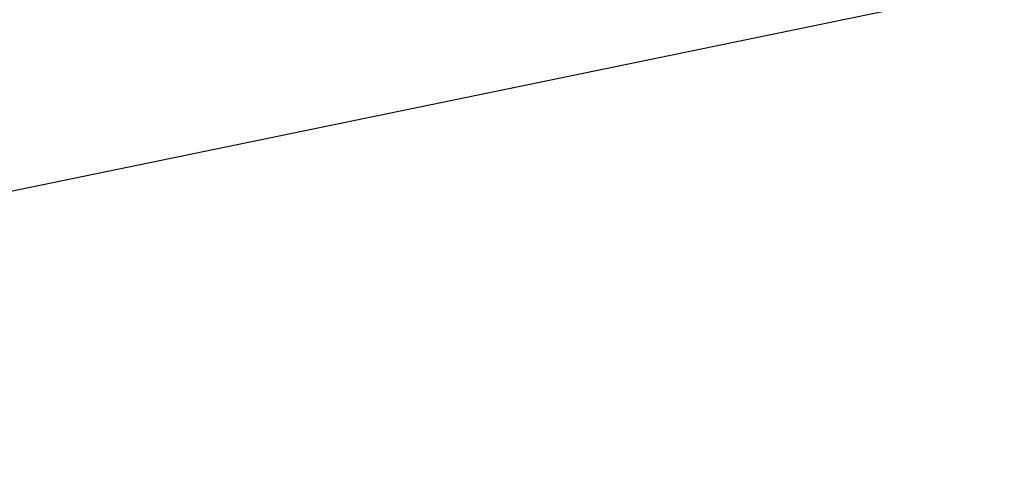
# Model space of a CAD drawing. Extents: x 447045 to 447634, y 442020 to 443192.
# Tile 22 of 24: x 447227.69 to 447234.6, y 443134.19 to 443137.42. Entities that reach past the tile are written whole.
import ezdxf

# ---------------------------------------------------------------- set-up
doc = ezdxf.new("R2010")
doc.units = 0
doc.header["$LTSCALE"] = 2
doc.header["$MEASUREMENT"] = 0
doc.linetypes.add('AUSGEZOGEN', pattern=[0])
for name, color, linetype in [('FBR', 8, 'CONTINUOUS'), ('Planeinteilung', 6, 'CONTINUOUS'), ('RAHMEN', 250, 'AUSGEZOGEN'), ('SCHLITZRINNE', 8, 'AUSGEZOGEN')]:
    doc.layers.add(name, color=color, linetype=linetype)

# ---------------------------------------------------------------- blocks, each defined once
blk = doc.blocks.new('1135297')
at = {"layer": 'RAHMEN'}
blk.add_line((25, 292), (25, 5), dxfattribs=at)

msp = doc.modelspace()

# ---------------------------------------------------------------- hatches: boundary and pattern name
at = {"layer": 'SCHLITZRINNE'}
h = msp.add_hatch(dxfattribs=at)
h.set_pattern_fill('_USER', color=256, scale=1.5, angle=45, style=0, pattern_type=0)
h.set_pattern_definition([(334.2695901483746, (447234.5127272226, 443158.8401483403), (0.6512059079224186, 1.35127009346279), [])])
edge = h.paths.add_edge_path()
edge.add_arc((464490.7175438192, 449190.2495547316), 18279.89343786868, 199.256988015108, 199.2725912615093)
edge.add_arc((412789.2576575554, 431110.164703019), 36491.72717792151, 19.26941265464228, 19.275929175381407, ccw=False)
edge.add_line((447233.134, 443161.2700000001), (447233.6060244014, 443161.4349028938))
edge.add_arc((464490.7175437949, 449190.249554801), 18280.39343786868, 199.2569880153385, 199.2725912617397)
edge.add_arc((438988.1613027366, 440271.6982763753), 8736.655536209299, 19.248465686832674, 19.281113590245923, ccw=False)
edge.add_arc((439684.884197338, 440514.9838708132), 7998.678116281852, 19.2238186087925, 19.248465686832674, ccw=False)
edge.add_arc((551443.6805055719, 479485.6081539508), 110359.837036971, 199.2238149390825, 199.2304511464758)
edge.add_arc((461591.9284848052, 448142.3628786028), 15198.20419267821, 199.2304511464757, 199.2954143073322)
edge.add_arc((434066.5644204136, 438505.5905611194), 13965.35264760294, 19.22764435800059, 19.29541436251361, ccw=False)
edge.add_arc((446515.3391800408, 442847.4484587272), 781.1301442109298, 18.874057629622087, 19.227644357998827, ccw=False)
edge.add_arc((443272.1578874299, 441738.6996315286), 4208.59989003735, 18.721726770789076, 18.874057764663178, ccw=False)
edge.add_arc((445875.7446372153, 442621.065670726), 1459.557549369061, 18.158793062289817, 18.72172677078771, ccw=False)
edge.add_arc((444728.6532720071, 442244.8351673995), 2666.772522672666, 17.742332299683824, 18.158793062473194, ccw=False)
edge.add_arc((445572.4217009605, 442514.803087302), 1780.867426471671, 17.477765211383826, 17.74233229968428, ccw=False)
edge.add_arc((445655.9223158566, 442541.0951066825), 1693.325305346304, 17.206445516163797, 17.477765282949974, ccw=False)
edge.add_arc((445949.7367177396, 442632.082078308), 1385.745182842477, 16.534274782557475, 17.206445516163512, ccw=False)
edge.add_arc((445777.9256488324, 442581.0775038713), 1564.967140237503, 15.901763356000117, 16.534274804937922, ccw=False)
edge.add_arc((444610.2498572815, 442248.4174516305), 2779.104473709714, 15.717077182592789, 15.901763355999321, ccw=False)
edge.add_arc((445469.3841440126, 442490.1855316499), 1886.600396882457, 15.492922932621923, 15.71707716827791, ccw=False)
edge.add_arc((444501.3018579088, 442221.8413207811), 2891.185847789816, 15.151693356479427, 15.49292293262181, ccw=False)
edge.add_arc((444653.0003013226, 442262.919567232), 2734.024020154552, 14.800793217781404, 15.15169336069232, ccw=False)
edge.add_arc((445305.3867260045, 442435.2971580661), 2059.248441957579, 14.553226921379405, 14.800793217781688, ccw=False)
edge.add_arc((445661.5778748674, 442527.7675625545), 1691.249922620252, 14.280051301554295, 14.55322700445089, ccw=False)
edge.add_arc((445825.2781955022, 442569.4335576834), 1522.330266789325, 13.754489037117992, 14.280051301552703, ccw=False)
edge.add_arc((444655.9725115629, 442283.2091768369), 2726.157571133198, 13.361751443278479, 13.754489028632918, ccw=False)
edge.add_arc((444873.7445731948, 442334.9361968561), 2502.326484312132, 13.156370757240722, 13.361751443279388, ccw=False)
edge.add_arc((445203.5665272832, 442412.0303197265), 2163.614179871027, 12.935498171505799, 13.156370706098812, ccw=False)
edge.add_arc((445591.1524972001, 442501.0521217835), 1765.936213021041, 12.36851844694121, 12.935498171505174, ccw=False)
edge.add_arc((445707.2559674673, 442526.5122554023), 1647.073964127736, 11.781436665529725, 12.368518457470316, ccw=False)
edge.add_arc((445429.9941138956, 442468.6829810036), 1930.302423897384, 11.594814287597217, 11.781436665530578, ccw=False)
edge.add_arc((442977.0603987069, 441965.3993853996), 4434.33480961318, 11.471684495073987, 11.59481397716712, ccw=False)
edge.add_arc((444371.6934236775, 442248.4229983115), 3011.273447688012, 11.050893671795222, 11.471684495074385, ccw=False)
edge.add_arc((446428.11335783, 442650.0465261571), 916.0015312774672, 10.287944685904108, 11.050893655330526, ccw=False)
edge.add_arc((445293.5438072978, 442444.106887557), 2069.110025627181, 9.832006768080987, 10.287944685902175, ccw=False)
edge.add_arc((438489.7745608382, 441264.9773509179), 8974.298105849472, 9.613081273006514, 9.832006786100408, ccw=False)
edge.add_arc((-516898.9809261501, 279448.6900894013), 977969.7495575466, 9.612262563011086, 9.613081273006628, ccw=False)
edge.add_arc((439111.8192036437, 441356.2794889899), 8345.741258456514, 9.603416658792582, 9.61227924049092, ccw=False)
edge.add_arc((371773.6318437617, 429962.7471930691), 76641.01236189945, 9.590854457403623, 9.603416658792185, ccw=False)
edge.add_arc((456011.6550815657, 444189.1683239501), 8789.8725663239, 189.5423691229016, 189.6519019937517)
edge.add_arc((455543.1851558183, 444109.4959913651), 8314.676026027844, 189.6519019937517, 189.6840918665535)
edge.add_arc((393564.9242098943, 433546.2457900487), 54557.31384556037, 9.66554402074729, 9.670449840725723, ccw=False)

# ---------------------------------------------------------------- linework, layer by layer
at = {"layer": 'FBR'}
msp.add_lwpolyline([(447358.9473806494, 442729.41333027, 5.4597560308e-06), (447365.2088651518, 442692.4394217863, -2.781310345e-06), (447371.4703496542, 442655.4655133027, -2.6786460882e-06), (447379.8183651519, 442606.1674217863, 3.2175724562e-06), (447388.1663806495, 442556.8693302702)], format="xyb", dxfattribs=at)
at = {"layer": 'FBR', "flags": 128}
msp.add_lwpolyline([(447233.134, 443161.27, 6.80820060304e-05), (447234.7765, 443156.5705, -0.0001424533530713), (447236.419, 443151.8710000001, -0.0001075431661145), (447237.5526180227, 443148.6222922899, 2.89559172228e-05), (447241.762, 443136.5529999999, 0.0002834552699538), (447247.4469153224, 443120.285700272, -0.0002957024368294), (447252.896, 443104.692, -0.0015428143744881), (447254.4694601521, 443100.1354809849, -0.0006646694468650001), (447258.075, 443089.5429999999, -0.0024562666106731), (447262.6110188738, 443075.9391469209, -0.0002906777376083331), (447263.5756395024, 443072.9923254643, -0.0002906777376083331)], format="xyb", dxfattribs=at)
at = {"layer": 'SCHLITZRINNE', "flags": 128}
msp.add_lwpolyline([(447233.134, 443161.27, 6.808200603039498e-05), (447234.7765, 443156.5705, -0.000142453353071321), (447236.419, 443151.871, -0.0001075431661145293), (447237.5526180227, 443148.6222922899, 2.895591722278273e-05), (447241.762, 443136.553, 0.0002834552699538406), (447247.4469153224, 443120.285700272, -0.0002957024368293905), (447252.896, 443104.692, -0.001542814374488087), (447254.4694601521, 443100.135480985, -0.0006646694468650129), (447258.075, 443089.5429999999, -0.002456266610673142), (447262.6110188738, 443075.939146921, -0.001817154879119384), (447268.585, 443057.499, -0.001154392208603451), (447271.0728430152, 443049.6610948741, -0.001183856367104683), (447273.463, 443042.007, -0.002932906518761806), (447278.1808704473, 443026.4497302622, -0.002759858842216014), (447283.006, 443009.861, -0.0008058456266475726), (447285.4465338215, 443001.241745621, -0.0009780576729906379), (447287.432, 442994.133, -0.001488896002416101), (447291.982007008, 442977.5263820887, -0.00153109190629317), (447296.309, 442961.351, -0.001080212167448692), (447298.5634061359, 442952.7436456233, -0.0011919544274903), (447300.571, 442944.934, -0.002293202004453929), (447303.9532739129, 442931.3858386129, -0.001713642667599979), (447308.334, 442913.22, -0.0008961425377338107), (447310.3912526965, 442904.4893492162, -0.0009637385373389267), (447312.274, 442896.364, -0.002473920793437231), (447316.101540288, 442879.3132844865, -0.002561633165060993), (447319.632, 442862.81, -0.0008142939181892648), (447320.9057146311, 442856.6530390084, -0.0005372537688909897), (447322.811, 442847.316, -0.001836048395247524), (447327.1297547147, 442825.626489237, -0.003329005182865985), (447329.388, 442813.64, -0.001989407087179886), (447332.2641140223, 442797.4280008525, -0.0009552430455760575), (447338.055, 442763.63, -3.572296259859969e-06), (447340.3885389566, 442749.8518218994, -3.86703077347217e-05), (447340.604, 442748.579, -5.481294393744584e-05), (447343.4055, 442732.0105, 0.000477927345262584), (447346.2070000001, 442715.442, 0.0001404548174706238), (447346.9915, 442710.8370000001, -2.140567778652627e-05), (447347.776, 442706.232, -5.907971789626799e-05)], format="xyb", dxfattribs=at)

# ---------------------------------------------------------------- block references
at = {"layer": 'Planeinteilung', "linetype": 'Continuous', "rotation": 281.6467705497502}
msp.add_blockref('1135297', (447081.3116807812, 443131.5817180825), dxfattribs=at)

doc.saveas('drawing.dxf')
